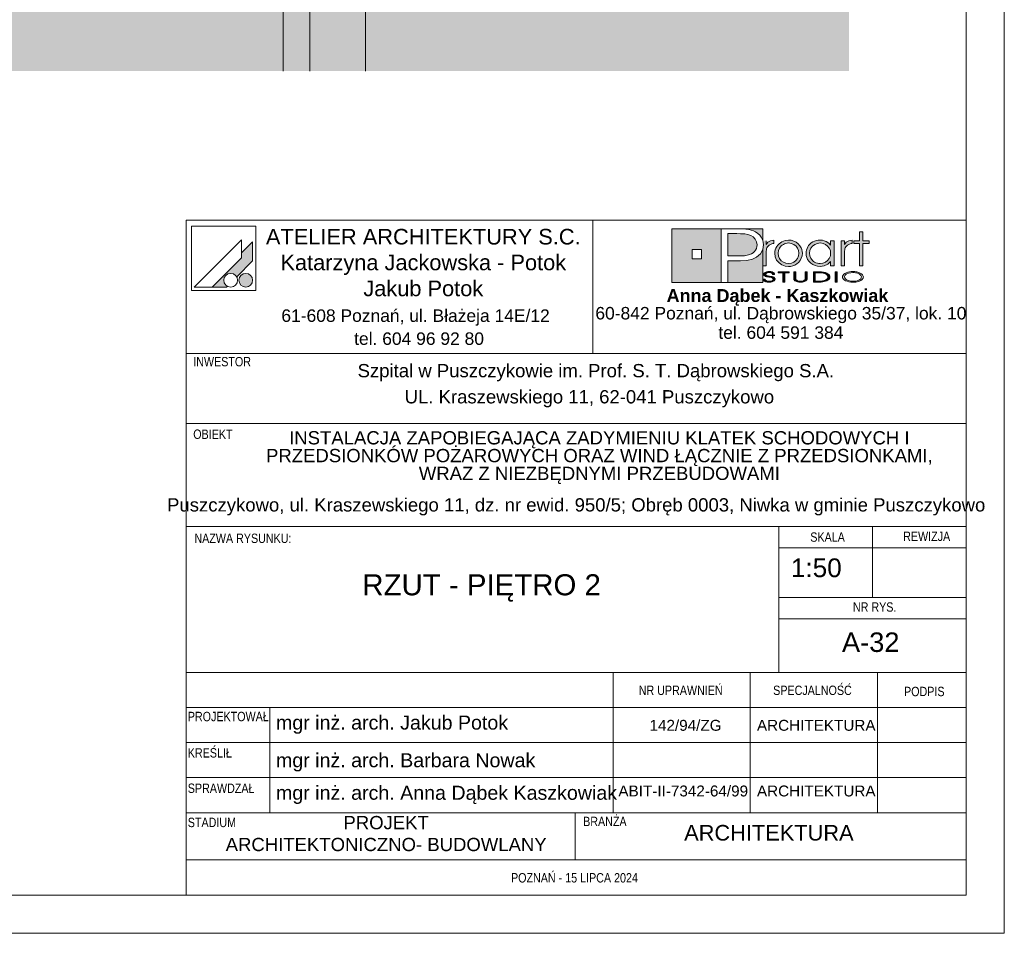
# Paper-space layout 'A-32 RZUT - PIĘTRO 2' of a CAD drawing. Header units: millimetres. Extents: x 0 to 800, y 0 to 550.
# Tile 13 of 17: x 674 to 800, y 0 to 117. Entities that reach past the tile are written whole.
import ezdxf
from ezdxf.xclip import XClip

# ---------------------------------------------------------------- set-up
doc = ezdxf.new("R2010")
doc.units = ezdxf.units.MM
doc.header["$MEASUREMENT"] = 0
doc.header["$XCLIPFRAME"] = 0
doc.linetypes.add('DASHDOTX2', pattern=[1000, 500, -250, 0, -250])
for name, color, linetype, lineweight, true_color in [('0_Nr_pióra__249', 7, 'Continuous', 5, 0x191919), ('A_Arkusz_Nr_pióra__19', 7, 'Continuous', 5, 0x191919), ('A_Arkusz_Nr_pióra__255', 7, 'Continuous', 15, 0x242424), ('A_osie_Nr_pióra__16', 7, 'Continuous', 5, 0x0f0f0f)]:
    doc.layers.add(name, color=color, linetype=linetype, lineweight=lineweight, true_color=true_color)
doc.layers.add('A_Arkusz_Nr_pióra__1', color=7, linetype='Continuous', lineweight=20)
doc.layers.add('A_ściany_Nr_pióra__1', color=7, linetype='Continuous', lineweight=20)
doc.layers.add('A_podrys', color=7, linetype='Continuous')
doc.layers.add('A_ściany', color=7, linetype='Continuous')
doc.styles.add('STYL_AUTOMATYCZNY_1', font='arial.ttf')
doc.styles.add('STYL_AUTOMATYCZNY_2', font='ARIALN.TTF')
doc.styles.add('STYL_AUTOMATYCZNY_3', font='arial.ttf')

# ---------------------------------------------------------------- blocks, each defined once
blk = doc.blocks.new('Rysunek_2_2', base_point=(-3499.63, -647.6))
at = {"linetype": 'Continuous', "lineweight": 0, "true_color": 0x484848}
blk.add_hatch(color=251, dxfattribs=at).paths.add_polyline_path([(780.1, 528.17), (549.97, 528.17), (549.97, 438.17), (742.1, 438.17), (742.1, 120.55), (549.97, 120.55), (549.97, 110.55), (780.1, 110.55)])
at = {"layer": 'A_ściany', "linetype": 'Continuous', "lineweight": 0, "true_color": 0x000000}
blk.add_hatch(color=18, dxfattribs=at).paths.add_polyline_path([(707.54, 123.15), (707.54, 110.55), (718.1, 110.55), (718.1, 123.15)])
at = {"layer": 'A_osie_Nr_pióra__16', "color": 250, "linetype": 'DASHDOTX2', "lineweight": 5, "ltscale": 2, "true_color": 0x0f0f0f}
blk.add_line((710.96, 409.46), (710.96, 110.55), dxfattribs=at)
at = {"layer": 'A_ściany_Nr_pióra__1', "color": 7, "linetype": 'Continuous', "lineweight": 20, "ltscale": 2, "flags": 128}
for points in [[(707.54, 123.15), (707.54, 110.55)], [(718.1, 110.55), (718.1, 123.15)]]:
    blk.add_lwpolyline(points, dxfattribs=at)

psp = doc.layouts.new('A-32 RZUT - PIĘTRO 2')

# ---------------------------------------------------------------- hatches: boundary and pattern name
at = {"layer": 'A_Arkusz_Nr_pióra__19', "linetype": 'Continuous', "lineweight": 0, "true_color": 0x131313}
h = psp.add_hatch(color=250, dxfattribs=at)
h.paths.add_polyline_path([(757.36, 90.34), (763.71, 90.34), (763.71, 83.46), (757.36, 83.46)])
h.paths.add_polyline_path([(759.96, 87.69), (761.15, 87.69), (761.15, 86.49), (759.96, 86.49)], flags=0)
for points in [[(766.17, 89.71), (765.71, 89.72), (764.53, 89.72), (764.53, 86.86), (766.06, 86.86), (766.69, 86.89), (767.19, 86.98), (767.59, 87.13), (767.79, 87.26), (767.96, 87.42), (768.11, 87.61), (768.21, 87.83), (768.28, 88.05), (768.3, 88.28), (768.24, 88.67), (768.07, 89), (767.78, 89.3), (767.48, 89.48), (767.12, 89.62), (766.71, 89.69), (766.5, 89.71)], [(769.03, 90.34), (769.02, 88.83), (768.99, 88.95), (768.83, 89.25), (768.63, 89.52), (768.39, 89.75), (768.11, 89.94), (767.83, 90.07), (767.54, 90.17), (767.23, 90.25), (766.87, 90.3), (766.07, 90.33), (766.02, 90.34)], [(764.53, 83.46), (769.03, 83.46), (769.03, 87.7), (768.73, 87.14), (768.24, 86.71), (767.69, 86.45), (767.02, 86.29), (766.24, 86.24), (764.53, 86.24)]]:
    psp.add_hatch(color=250, dxfattribs=at).paths.add_polyline_path(points)
at = {"layer": 'A_Arkusz_Nr_pióra__19', "linetype": 'Continuous', "lineweight": 5, "true_color": 0x191919}
for points in [[(781.85, 85.58), (781.41, 85.58), (781.41, 88.44), (780.7, 88.44), (780.7, 88.81), (781.41, 88.81), (781.41, 89.94), (781.85, 89.94), (781.85, 88.81), (782.66, 88.81), (782.66, 88.44), (781.85, 88.44)], [(703.6, 88.67), (702.2, 87.26), (702.2, 86.61), (698.43, 82.85), (700.24, 82.85), (700.35, 82.96), (700.22, 83.05), (700.11, 83.16), (700.02, 83.29), (699.96, 83.43), (699.92, 83.58), (699.91, 83.73), (699.92, 83.88), (699.96, 84.03), (700.02, 84.17), (700.11, 84.3), (700.22, 84.4), (700.35, 84.49), (700.49, 84.56), (700.64, 84.6), (700.79, 84.61), (700.94, 84.6), (701.09, 84.56), (701.23, 84.49), (701.36, 84.4), (701.46, 84.3), (701.56, 84.16), (703.6, 86.21), (703.6, 86.51)], [(703.6, 86.21), (703.6, 88.67), (702.2, 87.26), (702.2, 86.61), (698.43, 82.85), (700.24, 82.85), (700.35, 82.96, -1.314777), (701.56, 84.16)], [(769.46, 88.83), (769.02, 88.83), (769.02, 85.58), (769.48, 85.58), (769.49, 87.54, -0.145311), (769.61, 87.99, -0.140329), (770.1, 88.38), (770.45, 88.45), (770.45, 88.88), (770.01, 88.81), (769.68, 88.63), (769.46, 88.34)], [(770.56, 87.22), (770.58, 87.43), (770.63, 87.65), (770.71, 87.86), (770.82, 88.06), (770.95, 88.25), (771.11, 88.41), (771.48, 88.67), (771.88, 88.83), (772.33, 88.89), (772.35, 88.89), (772.33, 88.52), (772.17, 88.5), (772, 88.47), (771.83, 88.41), (771.67, 88.34), (771.53, 88.24), (771.39, 88.13), (771.17, 87.86), (771.04, 87.55), (771, 87.2), (771.04, 86.84), (771.18, 86.52), (771.4, 86.24), (771.68, 86.04), (771.99, 85.91), (772.17, 85.89), (772.15, 85.52), (771.88, 85.55), (771.47, 85.71), (771.11, 85.97), (770.8, 86.33), (770.62, 86.75)], [(772.33, 88.52), (772.68, 88.47), (773, 88.33), (773.29, 88.11), (773.5, 87.85), (773.62, 87.55), (773.67, 87.21), (773.64, 86.96), (774.05, 86.8), (774.07, 86.87), (774.1, 87.2), (774.08, 87.43), (774.03, 87.67), (773.93, 87.91), (773.77, 88.17), (773.56, 88.4), (773.3, 88.6), (773, 88.76), (772.68, 88.85), (772.35, 88.89)], [(780.14, 88.38), (780.05, 88.34), (779.97, 88.29), (779.87, 88.23), (779.76, 88.12), (779.67, 88.01), (779.6, 87.9), (779.56, 87.78), (779.53, 87.63), (779.52, 87.46), (779.52, 85.58), (779.07, 85.58), (779.07, 88.81), (779.5, 88.81), (779.5, 88.34), (779.72, 88.63), (780.05, 88.81), (780.49, 88.88), (780.49, 88.45), (780.36, 88.43), (780.24, 88.41)], [(772.86, 85.58), (772.6, 85.52), (772.33, 85.5), (772.15, 85.52), (772.17, 85.89), (772.34, 85.87), (772.69, 85.91), (773, 86.04), (773.28, 86.26), (773.5, 86.53), (773.62, 86.85), (773.64, 86.96), (774.05, 86.8), (773.97, 86.56), (773.8, 86.26), (773.61, 86.03), (773.38, 85.84), (773.12, 85.68)], [(702.36, 84.53), (703.02, 82.9, 0.455663), (703.49, 84.15, 0.390402)], [(770.29, 84.49), (770.55, 84.49), (770.53, 84.59), (770.47, 84.67), (770.35, 84.75), (770.21, 84.81), (770.04, 84.84), (769.85, 84.85), (769.66, 84.84), (769.49, 84.8), (769.34, 84.74), (769.23, 84.67), (769.16, 84.59), (769.14, 84.5), (769.16, 84.4), (769.22, 84.33), (769.32, 84.26), (769.4, 84.22), (769.47, 84.2), (769.53, 84.19), (769.65, 84.16), (769.76, 84.15), (769.88, 84.13), (769.99, 84.11), (770.07, 84.09), (770.15, 84.07), (770.16, 84.22), (770.04, 84.24), (769.88, 84.26), (769.69, 84.3), (769.6, 84.32), (769.52, 84.35), (769.45, 84.39), (769.41, 84.44), (769.4, 84.5), (769.42, 84.57), (769.46, 84.62), (769.54, 84.67), (769.62, 84.7), (769.72, 84.73), (769.81, 84.73), (769.9, 84.73), (769.99, 84.72), (770.07, 84.7), (770.15, 84.67), (770.22, 84.62), (770.27, 84.56)], [(771.85, 83.5), (771.6, 83.5), (771.6, 84.71), (771.02, 84.71), (771.02, 84.83), (772.43, 84.83), (772.43, 84.71), (771.85, 84.71)], [(774.45, 83.6), (774.36, 83.56), (774.25, 83.52), (774.12, 83.5), (773.99, 83.48), (773.86, 83.48), (773.67, 83.49), (773.5, 83.52), (773.34, 83.56), (773.15, 83.67), (773.03, 83.82), (773, 84), (773, 84.83), (773.25, 84.83), (773.25, 84), (773.26, 83.9), (773.31, 83.81), (773.37, 83.74, 0.154269), (773.86, 83.61, 0.149724), (774.34, 83.73), (774.41, 83.81)], [(774.41, 83.81), (774.45, 83.9), (774.46, 84), (774.46, 84.83), (774.72, 84.83), (774.72, 84), (774.7, 83.86), (774.63, 83.74), (774.53, 83.65), (774.45, 83.6)], [(775.76, 83.62), (776.04, 83.62), (776.04, 83.5), (775.51, 83.5), (775.51, 84.83), (776.04, 84.83), (776.04, 84.71), (775.76, 84.71)], [(776.23, 84.83), (776.55, 84.82), (776.75, 84.79), (776.75, 84.66), (776.59, 84.68), (776.38, 84.7), (776.13, 84.71), (776.04, 84.71), (776.04, 84.83)], [(777.07, 84.72), (777.23, 84.65), (777.36, 84.58), (777.48, 84.49), (777.57, 84.38), (777.62, 84.27), (777.64, 84.16), (777.61, 84.02), (777.53, 83.89), (777.39, 83.77), (777.25, 83.68), (777.09, 83.62), (776.92, 83.57), (776.74, 83.53), (776.74, 83.67), (776.88, 83.7), (777.07, 83.77), (777.22, 83.87), (777.31, 83.96), (777.37, 84.06), (777.39, 84.17), (777.37, 84.28), (777.3, 84.38), (777.21, 84.47), (777.08, 84.55), (776.93, 84.61), (776.75, 84.66), (776.75, 84.79), (776.83, 84.78)], [(778.57, 83.5), (778.32, 83.5), (778.32, 84.83), (778.57, 84.83)], [(702.36, 84.53), (703.02, 82.9, -0.39153), (701.92, 83.36, -0.418968)], [(769.33, 83.87), (769.06, 83.87), (769.08, 83.79), (769.13, 83.71), (769.2, 83.64), (769.28, 83.59), (769.36, 83.56), (769.43, 83.54), (769.48, 83.52), (769.61, 83.49), (769.74, 83.48), (769.82, 83.49), (769.9, 83.48), (770.05, 83.49), (770.24, 83.53), (770.41, 83.6), (770.52, 83.68), (770.59, 83.77), (770.62, 83.87), (770.61, 83.92), (770.58, 83.98), (770.55, 84.03), (770.49, 84.08), (770.44, 84.12), (770.35, 84.16), (770.3, 84.18), (770.2, 84.21), (770.16, 84.22), (770.15, 84.07), (770.19, 84.05), (770.29, 84), (770.34, 83.93), (770.36, 83.86), (770.35, 83.8), (770.31, 83.74), (770.23, 83.68), (770.17, 83.65), (770.11, 83.64), (770.02, 83.61), (769.94, 83.6), (769.87, 83.6), (769.8, 83.6), (769.71, 83.61), (769.63, 83.62), (769.56, 83.64), (769.49, 83.67), (769.45, 83.7), (769.39, 83.74), (769.35, 83.8)], [(776.74, 83.53), (776.72, 83.53), (776.5, 83.51), (776.25, 83.5), (776.04, 83.5), (776.04, 83.62), (776.13, 83.62), (776.28, 83.62), (776.45, 83.63), (776.53, 83.63), (776.66, 83.65), (776.74, 83.67)]]:
    psp.add_hatch(color=250, dxfattribs=at).paths.add_polyline_path(points)
h = psp.add_hatch(color=250, dxfattribs=at)
h.paths.add_polyline_path([(777.73, 86.15), (777.36, 85.79), (776.91, 85.57), (776.39, 85.5), (776.06, 85.53), (775.75, 85.61), (775.44, 85.75), (775.18, 85.92), (774.96, 86.14), (774.78, 86.41), (774.66, 86.67), (774.59, 86.93), (774.57, 87.2), (774.58, 87.41), (774.63, 87.61), (774.7, 87.82), (774.79, 88.02), (774.91, 88.19), (775.05, 88.36), (775.24, 88.52), (775.44, 88.65), (775.67, 88.76), (775.91, 88.83), (776.15, 88.87), (776.4, 88.89), (776.67, 88.87), (776.92, 88.81), (777.15, 88.72), (777.37, 88.59), (777.56, 88.43), (777.73, 88.24), (777.73, 88.51), (777.73, 88.81), (778.17, 88.81), (778.17, 87.53), (778.17, 85.58), (777.73, 85.58), (777.73, 85.83)])
h.paths.add_polyline_path([(775.81, 88.38, 0.471077), (775.22, 86.5, 0.494724), (777.4, 86.34, 0.387258), (777.36, 88.1, 0.314042)], flags=0)
h = psp.add_hatch(color=250, dxfattribs=at)
h.paths.add_polyline_path([(780.59, 84.85, 0.130991), (779.56, 84.6, 0.250658), (779.25, 84.17, 0.250617), (779.5, 83.77, 0.141351), (780.59, 83.48, 0.117723), (781.58, 83.7, 0.245905), (781.93, 84.16, 0.237366), (781.68, 84.56, 0.143887)])
h.paths.add_polyline_path([(780.59, 84.73, 0.128597), (779.81, 84.56), (779.72, 84.5), (779.65, 84.45), (779.58, 84.37), (779.54, 84.31), (779.51, 84.24), (779.5, 84.17), (779.53, 84.03), (779.62, 83.91), (779.78, 83.79, 0.126974), (780.59, 83.6, 0.113214), (781.35, 83.76), (781.49, 83.86), (781.58, 83.93), (781.63, 84.01), (781.66, 84.08), (781.67, 84.16), (781.65, 84.26), (781.6, 84.36), (781.52, 84.45), (781.39, 84.55, 0.11716)], flags=0)

# ---------------------------------------------------------------- linework, layer by layer
at = {"layer": '0_Nr_pióra__249', "color": 250, "linetype": 'Continuous', "lineweight": 5, "true_color": 0x191919}
for p, q in [((695.75, 90.68), (695.75, 82.41)), ((704.01, 90.68), (695.75, 90.68)), ((704.01, 90.68), (704.01, 82.41)), ((757.36, 90.34), (769.03, 90.34)), ((757.36, 83.46), (757.36, 90.34)), ((763.71, 83.46), (763.71, 90.34)), ((763.71, 90.34), (765.99, 90.34)), ((764.53, 89.72), (764.53, 86.86)), ((765.71, 89.72), (764.53, 89.72)), ((766.17, 89.71), (765.71, 89.72)), ((765.99, 90.34), (766.46, 90.33)), ((766.5, 89.71), (766.17, 89.71)), ((766.46, 90.33), (766.87, 90.3)), ((766.71, 89.69), (766.5, 89.71)), ((767.12, 89.62), (766.71, 89.69)), ((766.87, 90.3), (767.23, 90.25)), ((767.23, 90.25), (767.54, 90.17)), ((767.54, 90.17), (767.83, 90.07)), ((767.83, 90.07), (768.11, 89.94)), ((768.11, 89.94), (768.39, 89.75)), ((768.39, 89.75), (768.63, 89.52)), ((769.03, 90.34), (769.02, 88.81)), ((781.41, 88.81), (781.41, 89.94)), ((781.41, 89.94), (781.85, 89.94)), ((781.85, 89.94), (781.85, 88.81)), ((702.2, 88.91), (696.13, 82.85)), ((702.2, 88.91), (702.2, 86.61)), ((703.6, 88.67), (702.2, 87.26)), ((703.6, 88.67), (703.6, 86.51)), ((767.48, 89.48), (767.12, 89.62)), ((767.79, 89.29), (767.48, 89.48)), ((768.07, 89), (767.79, 89.29)), ((768.24, 88.67), (768.07, 89)), ((768.3, 88.28), (768.24, 88.67)), ((768.63, 89.52), (768.83, 89.25)), ((768.83, 89.25), (768.99, 88.95)), ((768.99, 88.95), (769.08, 88.62)), ((769.08, 88.62), (769.12, 88.27)), ((769.46, 88.81), (769.46, 88.34)), ((769.46, 88.34), (769.68, 88.63)), ((769.68, 88.63), (770.01, 88.81)), ((770.01, 88.81), (770.45, 88.88)), ((770.2, 88.41), (770.1, 88.38)), ((770.32, 88.43), (770.2, 88.41)), ((770.45, 88.45), (770.32, 88.43)), ((770.45, 88.88), (770.45, 88.45)), ((770.95, 88.25), (771.11, 88.41)), ((771.11, 88.41), (771.48, 88.67)), ((771.48, 88.67), (771.88, 88.83)), ((771.83, 88.41), (771.67, 88.34)), ((772, 88.47), (771.83, 88.41)), ((771.88, 88.83), (772.33, 88.89)), ((772.17, 88.5), (772, 88.47)), ((772.34, 88.52), (772.17, 88.5)), ((772.33, 88.89), (772.67, 88.86)), ((772.68, 88.47), (772.34, 88.52)), ((772.67, 88.86), (773, 88.76)), ((773, 88.33), (772.68, 88.47)), ((773, 88.76), (773.3, 88.6)), ((773.3, 88.6), (773.56, 88.4)), ((773.56, 88.4), (773.77, 88.17)), ((775.05, 88.36), (775.24, 88.52)), ((775.24, 88.52), (775.44, 88.65)), ((775.44, 88.65), (775.67, 88.76)), ((775.67, 88.76), (775.91, 88.83)), ((776.03, 88.47), (775.71, 88.34)), ((775.91, 88.83), (776.15, 88.87)), ((776.39, 88.52), (776.03, 88.47)), ((776.15, 88.87), (776.4, 88.89)), ((776.75, 88.47), (776.39, 88.52)), ((776.4, 88.89), (776.67, 88.87)), ((776.67, 88.87), (776.92, 88.81)), ((777.06, 88.34), (776.75, 88.47)), ((776.92, 88.81), (777.15, 88.72)), ((777.15, 88.72), (777.37, 88.59)), ((777.37, 88.59), (777.56, 88.43)), ((777.56, 88.43), (777.73, 88.24)), ((777.73, 88.24), (777.73, 88.81)), ((777.73, 88.81), (778.17, 88.81)), ((778.17, 88.81), (778.17, 85.58)), ((779.07, 85.58), (779.07, 88.81)), ((779.07, 88.81), (779.5, 88.81)), ((779.5, 88.81), (779.5, 88.34)), ((779.5, 88.34), (779.72, 88.63)), ((779.72, 88.63), (780.05, 88.81)), ((780.05, 88.81), (780.49, 88.88)), ((780.24, 88.41), (780.14, 88.38)), ((780.36, 88.43), (780.24, 88.41)), ((780.49, 88.45), (780.36, 88.43)), ((780.49, 88.88), (780.49, 88.45)), ((780.7, 88.44), (780.7, 88.81)), ((780.7, 88.81), (781.41, 88.81)), ((781.41, 88.44), (780.7, 88.44)), ((781.41, 85.58), (781.41, 88.44)), ((781.85, 88.81), (782.66, 88.81)), ((782.66, 88.44), (781.85, 88.44)), ((781.85, 88.44), (781.85, 85.58)), ((782.66, 88.81), (782.66, 88.44)), ((759.96, 87.69), (761.15, 87.69)), ((759.96, 87.69), (761.15, 87.69)), ((759.96, 86.49), (759.96, 87.69)), ((761.15, 87.69), (761.15, 86.49)), ((761.15, 87.69), (761.15, 86.49)), ((767.19, 86.98), (767.59, 87.13)), ((767.59, 87.13), (767.79, 87.26)), ((767.79, 87.26), (767.96, 87.42)), ((767.96, 87.42), (768.11, 87.61)), ((768.11, 87.61), (768.21, 87.83)), ((768.21, 87.83), (768.28, 88.05)), ((768.73, 87.14), (768.24, 86.71)), ((768.28, 88.05), (768.3, 88.28)), ((769.02, 87.66), (768.73, 87.14)), ((769.12, 88.27), (769.02, 87.66)), ((769.03, 87.67), (769.03, 83.46)), ((769.49, 87.63), (769.48, 87.46)), ((769.48, 87.46), (769.48, 85.58)), ((769.52, 87.78), (769.49, 87.63)), ((769.56, 87.9), (769.52, 87.78)), ((769.63, 88.01), (769.56, 87.9)), ((769.72, 88.12), (769.63, 88.01)), ((769.83, 88.23), (769.72, 88.12)), ((769.92, 88.29), (769.83, 88.23)), ((770.01, 88.34), (769.92, 88.29)), ((770.1, 88.38), (770.01, 88.34)), ((770.56, 87.22), (770.58, 87.43)), ((770.62, 86.75), (770.56, 87.22)), ((770.58, 87.43), (770.63, 87.65)), ((770.63, 87.65), (770.71, 87.86)), ((770.71, 87.86), (770.82, 88.06)), ((770.82, 88.06), (770.95, 88.25)), ((771.04, 87.55), (771, 87.2)), ((771, 87.2), (771.04, 86.84)), ((771.17, 87.86), (771.04, 87.55)), ((771.39, 88.13), (771.17, 87.86)), ((771.53, 88.24), (771.39, 88.13)), ((771.67, 88.34), (771.53, 88.24)), ((773.29, 88.11), (773, 88.33)), ((773.5, 87.85), (773.29, 88.11)), ((773.62, 87.55), (773.5, 87.85)), ((773.67, 87.21), (773.62, 87.55)), ((773.62, 86.85), (773.67, 87.21)), ((773.77, 88.17), (773.94, 87.9)), ((773.94, 87.9), (774.03, 87.67)), ((774.03, 87.67), (774.08, 87.43)), ((774.1, 87.2), (774.07, 86.87)), ((774.08, 87.43), (774.1, 87.2)), ((774.57, 87.2), (774.58, 87.41)), ((774.59, 86.93), (774.57, 87.2)), ((774.58, 87.41), (774.63, 87.61)), ((774.63, 87.61), (774.7, 87.82)), ((774.7, 87.82), (774.79, 88.02)), ((774.79, 88.02), (774.91, 88.19)), ((774.91, 88.19), (775.05, 88.36)), ((775.05, 87.55), (775.01, 87.22)), ((775.01, 87.22), (775.05, 86.87)), ((775.19, 87.85), (775.05, 87.55)), ((775.41, 88.12), (775.19, 87.85)), ((775.71, 88.34), (775.41, 88.12)), ((777.34, 88.12), (777.06, 88.34)), ((777.56, 87.85), (777.34, 88.12)), ((777.69, 87.54), (777.56, 87.85)), ((777.73, 87.19), (777.69, 87.54)), ((777.69, 86.85), (777.73, 87.19)), ((779.53, 87.63), (779.52, 87.46)), ((779.52, 87.46), (779.52, 85.58)), ((779.56, 87.78), (779.53, 87.63)), ((779.6, 87.9), (779.56, 87.78)), ((779.67, 88.01), (779.6, 87.9)), ((779.76, 88.12), (779.67, 88.01)), ((779.87, 88.23), (779.76, 88.12)), ((779.97, 88.29), (779.87, 88.23)), ((780.05, 88.34), (779.97, 88.29)), ((780.14, 88.38), (780.05, 88.34)), ((702.2, 86.61), (698.43, 82.85)), ((703.6, 86.21), (701.56, 84.16)), ((703.6, 86.51), (703.6, 86.21)), ((761.15, 86.49), (759.96, 86.49)), ((764.53, 86.86), (766.06, 86.86)), ((764.53, 86.24), (764.53, 83.46)), ((766.19, 86.24), (764.53, 86.24)), ((766.06, 86.86), (766.69, 86.89)), ((767, 86.29), (766.19, 86.24)), ((766.69, 86.89), (767.19, 86.98)), ((767.69, 86.45), (767, 86.29)), ((768.24, 86.71), (767.69, 86.45)), ((770.8, 86.33), (770.62, 86.75)), ((771.11, 85.97), (770.8, 86.33)), ((771.04, 86.84), (771.18, 86.52)), ((771.47, 85.71), (771.11, 85.97)), ((771.18, 86.52), (771.4, 86.24)), ((771.4, 86.24), (771.68, 86.04)), ((771.68, 86.04), (771.99, 85.91)), ((771.99, 85.91), (772.34, 85.87)), ((772.34, 85.87), (772.69, 85.91)), ((772.69, 85.91), (773, 86.04)), ((773, 86.04), (773.28, 86.26)), ((773.28, 86.26), (773.5, 86.53)), ((773.61, 86.03), (773.38, 85.84)), ((773.5, 86.53), (773.62, 86.85)), ((773.8, 86.26), (773.61, 86.03)), ((773.97, 86.56), (773.8, 86.26)), ((774.07, 86.87), (773.97, 86.56)), ((774.66, 86.67), (774.59, 86.93)), ((774.78, 86.41), (774.66, 86.67)), ((774.96, 86.14), (774.78, 86.41)), ((775.18, 85.92), (774.96, 86.14)), ((775.05, 86.87), (775.18, 86.55)), ((775.18, 86.55), (775.4, 86.28)), ((775.44, 85.75), (775.18, 85.92)), ((775.4, 86.28), (775.53, 86.16)), ((775.53, 86.16), (775.68, 86.06)), ((775.68, 86.06), (775.85, 85.98)), ((775.85, 85.98), (776.03, 85.92)), ((776.03, 85.92), (776.21, 85.88)), ((776.21, 85.88), (776.39, 85.87)), ((776.39, 85.87), (776.74, 85.91)), ((776.74, 85.91), (777.06, 86.05)), ((777.06, 86.05), (777.34, 86.26)), ((777.34, 86.26), (777.56, 86.54)), ((777.73, 86.15), (777.36, 85.79)), ((777.56, 86.54), (777.69, 86.85)), ((777.73, 85.58), (777.73, 86.15)), ((769.48, 85.58), (769.02, 85.58)), ((769.16, 84.59), (769.23, 84.67)), ((769.23, 84.67), (769.34, 84.74)), ((769.34, 84.74), (769.49, 84.8)), ((769.46, 84.62), (769.41, 84.56)), ((769.54, 84.67), (769.46, 84.62)), ((769.49, 84.8), (769.66, 84.84)), ((769.62, 84.7), (769.54, 84.67)), ((769.72, 84.73), (769.62, 84.7)), ((769.66, 84.84), (769.85, 84.85)), ((769.83, 84.73), (769.72, 84.73)), ((769.95, 84.72), (769.83, 84.73)), ((769.85, 84.85), (770.04, 84.84)), ((770.06, 84.7), (769.95, 84.72)), ((770.04, 84.84), (770.21, 84.81)), ((770.15, 84.67), (770.06, 84.7)), ((770.22, 84.62), (770.15, 84.67)), ((770.21, 84.81), (770.35, 84.75)), ((770.27, 84.56), (770.22, 84.62)), ((770.35, 84.75), (770.47, 84.67)), ((770.47, 84.67), (770.53, 84.59)), ((771.02, 84.71), (771.02, 84.83)), ((771.02, 84.83), (772.43, 84.83)), ((771.6, 84.71), (771.02, 84.71)), ((771.88, 85.55), (771.47, 85.71)), ((771.6, 83.5), (771.6, 84.71)), ((772.43, 84.71), (771.85, 84.71)), ((771.85, 84.71), (771.85, 83.5)), ((772.33, 85.5), (771.88, 85.55)), ((772.6, 85.52), (772.33, 85.5)), ((772.43, 84.83), (772.43, 84.71)), ((772.86, 85.58), (772.6, 85.52)), ((773.12, 85.68), (772.86, 85.58)), ((773, 84.83), (773.25, 84.83)), ((773, 84), (773, 84.83)), ((773.38, 85.84), (773.12, 85.68)), ((773.25, 84.83), (773.25, 84)), ((774.46, 84), (774.46, 84.83)), ((774.46, 84.83), (774.72, 84.83)), ((774.72, 84.83), (774.72, 84)), ((775.75, 85.61), (775.44, 85.75)), ((775.51, 83.5), (775.51, 84.83)), ((775.51, 84.83), (776.04, 84.83)), ((775.51, 83.5), (775.51, 84.83)), ((775.51, 84.83), (776.23, 84.83)), ((776.06, 85.53), (775.75, 85.61)), ((776.04, 84.71), (775.76, 84.71)), ((775.76, 84.71), (775.76, 83.62)), ((776.13, 84.71), (775.76, 84.71)), ((775.76, 84.71), (775.76, 83.62)), ((776.04, 84.83), (776.04, 84.71)), ((776.39, 85.5), (776.06, 85.53)), ((776.38, 84.7), (776.13, 84.71)), ((776.23, 84.83), (776.55, 84.82)), ((776.59, 84.68), (776.38, 84.7)), ((776.91, 85.57), (776.39, 85.5)), ((776.55, 84.82), (776.83, 84.78)), ((776.77, 84.65), (776.59, 84.68)), ((776.93, 84.61), (776.77, 84.65)), ((776.83, 84.78), (777.07, 84.72)), ((777.36, 85.79), (776.91, 85.57)), ((777.07, 84.55), (776.93, 84.61)), ((777.07, 84.72), (777.23, 84.65)), ((777.23, 84.65), (777.36, 84.58)), ((778.17, 85.58), (777.73, 85.58)), ((778.32, 83.5), (778.32, 84.83)), ((778.32, 84.83), (778.57, 84.83)), ((778.32, 83.5), (778.32, 84.83)), ((778.32, 84.83), (778.57, 84.83)), ((778.57, 84.83), (778.57, 83.5)), ((778.57, 84.83), (778.57, 83.5)), ((779.52, 85.58), (779.07, 85.58)), ((779.42, 84.5), (779.56, 84.6)), ((779.56, 84.6), (779.73, 84.69)), ((779.73, 84.69), (779.93, 84.76)), ((780.04, 84.66), (779.81, 84.56)), ((779.93, 84.76), (780.14, 84.81)), ((780.3, 84.71), (780.04, 84.66)), ((780.14, 84.81), (780.35, 84.84)), ((780.59, 84.73), (780.3, 84.71)), ((780.35, 84.84), (780.59, 84.85)), ((780.59, 84.85), (780.85, 84.84)), ((780.76, 84.72), (780.59, 84.73)), ((780.93, 84.7), (780.76, 84.72)), ((780.85, 84.84), (781.1, 84.8)), ((781.09, 84.67), (780.93, 84.7)), ((781.26, 84.61), (781.09, 84.67)), ((781.1, 84.8), (781.34, 84.73)), ((781.4, 84.54), (781.26, 84.61)), ((781.34, 84.73), (781.53, 84.65)), ((781.85, 85.58), (781.41, 85.58)), ((781.53, 84.65), (781.68, 84.56)), ((769.03, 83.46), (757.36, 83.46)), ((764.53, 83.46), (763.71, 83.46)), ((769.08, 83.79), (769.06, 83.87)), ((769.06, 83.87), (769.33, 83.87)), ((769.13, 83.71), (769.08, 83.79)), ((769.2, 83.64), (769.13, 83.71)), ((769.14, 84.5), (769.16, 84.59)), ((769.16, 84.4), (769.14, 84.5)), ((769.22, 84.33), (769.16, 84.4)), ((769.28, 83.59), (769.2, 83.64)), ((769.32, 84.26), (769.22, 84.33)), ((769.37, 83.55), (769.28, 83.59)), ((769.37, 84.23), (769.32, 84.26)), ((769.33, 83.87), (769.35, 83.8)), ((769.35, 83.8), (769.39, 83.74)), ((769.43, 84.21), (769.37, 84.23)), ((769.48, 83.52), (769.37, 83.55)), ((769.39, 83.74), (769.45, 83.7)), ((769.41, 84.56), (769.4, 84.5)), ((769.4, 84.5), (769.41, 84.44)), ((769.41, 84.44), (769.45, 84.39)), ((769.5, 84.19), (769.43, 84.21)), ((769.45, 84.39), (769.52, 84.35)), ((769.45, 83.7), (769.5, 83.67)), ((769.59, 83.5), (769.48, 83.52)), ((769.58, 84.18), (769.5, 84.19)), ((769.5, 83.67), (769.56, 83.64)), ((769.52, 84.35), (769.6, 84.32)), ((769.56, 83.64), (769.63, 83.62)), ((769.68, 84.16), (769.58, 84.18)), ((769.72, 83.48), (769.59, 83.5)), ((769.6, 84.32), (769.73, 84.29)), ((769.63, 83.62), (769.7, 83.61)), ((769.8, 84.14), (769.68, 84.16)), ((769.7, 83.61), (769.77, 83.6)), ((769.84, 83.48), (769.72, 83.48)), ((769.73, 84.29), (769.89, 84.26)), ((769.77, 83.6), (769.85, 83.6)), ((769.96, 84.12), (769.8, 84.14)), ((770.05, 83.49), (769.84, 83.48)), ((769.85, 83.6), (769.92, 83.6)), ((769.89, 84.26), (770.03, 84.24)), ((769.92, 83.6), (769.98, 83.61)), ((770.09, 84.09), (769.96, 84.12)), ((769.98, 83.61), (770.05, 83.62)), ((770.03, 84.24), (770.13, 84.22)), ((770.05, 83.62), (770.12, 83.64)), ((770.24, 83.53), (770.05, 83.49)), ((770.19, 84.05), (770.09, 84.09)), ((770.12, 83.64), (770.18, 83.66)), ((770.13, 84.22), (770.2, 84.21)), ((770.18, 83.66), (770.23, 83.68)), ((770.29, 84), (770.19, 84.05)), ((770.2, 84.21), (770.25, 84.2)), ((770.23, 83.68), (770.3, 83.74)), ((770.41, 83.6), (770.24, 83.53)), ((770.25, 84.2), (770.31, 84.18)), ((770.29, 84.49), (770.27, 84.56)), ((770.55, 84.49), (770.29, 84.49)), ((770.34, 83.93), (770.29, 84)), ((770.3, 83.74), (770.35, 83.8)), ((770.31, 84.18), (770.36, 84.16)), ((770.36, 83.86), (770.34, 83.93)), ((770.35, 83.8), (770.36, 83.86)), ((770.36, 84.16), (770.44, 84.12)), ((770.52, 83.68), (770.41, 83.6)), ((770.44, 84.12), (770.5, 84.08)), ((770.5, 84.08), (770.55, 84.03)), ((770.59, 83.77), (770.52, 83.68)), ((770.53, 84.59), (770.55, 84.49)), ((770.55, 84.03), (770.59, 83.98)), ((770.59, 83.98), (770.61, 83.92)), ((770.62, 83.87), (770.59, 83.77)), ((770.61, 83.92), (770.62, 83.87)), ((771.85, 83.5), (771.6, 83.5)), ((773.03, 83.82), (773, 84)), ((773.15, 83.67), (773.03, 83.82)), ((773.34, 83.56), (773.15, 83.67)), ((773.25, 84), (773.26, 83.9)), ((773.26, 83.9), (773.31, 83.81)), ((773.31, 83.81), (773.38, 83.73)), ((773.5, 83.52), (773.34, 83.56)), ((773.38, 83.73), (773.43, 83.7)), ((773.43, 83.7), (773.5, 83.67)), ((773.5, 83.67), (773.58, 83.64)), ((773.67, 83.49), (773.5, 83.52)), ((773.58, 83.64), (773.67, 83.62)), ((773.67, 83.62), (773.76, 83.61)), ((773.86, 83.48), (773.67, 83.49)), ((773.76, 83.61), (773.86, 83.61)), ((773.86, 83.61), (773.95, 83.61)), ((773.99, 83.48), (773.86, 83.48)), ((773.95, 83.61), (774.04, 83.62)), ((774.12, 83.5), (773.99, 83.48)), ((774.04, 83.62), (774.13, 83.64)), ((774.25, 83.52), (774.12, 83.5)), ((774.13, 83.64), (774.21, 83.67)), ((774.21, 83.67), (774.28, 83.7)), ((774.36, 83.56), (774.25, 83.52)), ((774.28, 83.7), (774.34, 83.73)), ((774.34, 83.73), (774.41, 83.81)), ((774.45, 83.6), (774.36, 83.56)), ((774.41, 83.81), (774.45, 83.9)), ((774.45, 83.9), (774.46, 84)), ((774.53, 83.65), (774.45, 83.6)), ((774.63, 83.74), (774.53, 83.65)), ((774.7, 83.86), (774.63, 83.74)), ((774.72, 84), (774.7, 83.86)), ((776.04, 83.5), (775.51, 83.5)), ((776.25, 83.5), (775.51, 83.5)), ((775.76, 83.62), (776.04, 83.62)), ((775.76, 83.62), (776.13, 83.62)), ((776.04, 83.62), (776.04, 83.5)), ((776.13, 83.62), (776.35, 83.62)), ((776.5, 83.51), (776.25, 83.5)), ((776.35, 83.62), (776.53, 83.63)), ((776.72, 83.53), (776.5, 83.51)), ((776.53, 83.63), (776.68, 83.65)), ((776.68, 83.65), (776.89, 83.7)), ((776.92, 83.57), (776.72, 83.53)), ((776.89, 83.7), (777.07, 83.77)), ((777.09, 83.62), (776.92, 83.57)), ((777.2, 84.48), (777.07, 84.55)), ((777.07, 83.77), (777.22, 83.87)), ((777.25, 83.68), (777.09, 83.62)), ((777.3, 84.38), (777.2, 84.48)), ((777.22, 83.87), (777.31, 83.96)), ((777.39, 83.77), (777.25, 83.68)), ((777.37, 84.28), (777.3, 84.38)), ((777.31, 83.96), (777.37, 84.06)), ((777.36, 84.58), (777.48, 84.49)), ((777.39, 84.17), (777.37, 84.28)), ((777.37, 84.06), (777.39, 84.17)), ((777.53, 83.89), (777.39, 83.77)), ((777.48, 84.49), (777.57, 84.38)), ((777.61, 84.02), (777.53, 83.89)), ((777.57, 84.38), (777.62, 84.27)), ((777.64, 84.16), (777.61, 84.02)), ((777.62, 84.27), (777.64, 84.16)), ((778.57, 83.5), (778.32, 83.5)), ((778.57, 83.5), (778.32, 83.5)), ((779.25, 84.17), (779.27, 84.28)), ((779.26, 84.07), (779.25, 84.17)), ((779.31, 83.97), (779.26, 84.07)), ((779.27, 84.28), (779.33, 84.39)), ((779.38, 83.87), (779.31, 83.97)), ((779.33, 84.39), (779.42, 84.5)), ((779.5, 83.77), (779.38, 83.87)), ((779.51, 84.24), (779.5, 84.17)), ((779.5, 84.17), (779.53, 84.03)), ((779.65, 83.67), (779.5, 83.77)), ((779.54, 84.31), (779.51, 84.24)), ((779.53, 84.03), (779.62, 83.91)), ((779.58, 84.37), (779.54, 84.31)), ((779.64, 84.44), (779.58, 84.37)), ((779.62, 83.91), (779.77, 83.79)), ((779.72, 84.5), (779.64, 84.44)), ((779.84, 83.6), (779.65, 83.67)), ((779.81, 84.56), (779.72, 84.5)), ((779.77, 83.79), (779.88, 83.74)), ((780.07, 83.53), (779.84, 83.6)), ((779.88, 83.74), (780, 83.69)), ((780, 83.69), (780.13, 83.65)), ((780.33, 83.49), (780.07, 83.53)), ((780.13, 83.65), (780.28, 83.62)), ((780.28, 83.62), (780.43, 83.6)), ((780.59, 83.48), (780.33, 83.49)), ((780.43, 83.6), (780.59, 83.6)), ((780.59, 83.6), (780.81, 83.61)), ((780.78, 83.48), (780.59, 83.48)), ((780.97, 83.51), (780.78, 83.48)), ((780.81, 83.61), (781.01, 83.64)), ((781.15, 83.54), (780.97, 83.51)), ((781.01, 83.64), (781.2, 83.7)), ((781.31, 83.59), (781.15, 83.54)), ((781.2, 83.7), (781.35, 83.76)), ((781.45, 83.64), (781.31, 83.59)), ((781.35, 83.76), (781.48, 83.84)), ((781.52, 84.45), (781.4, 84.54)), ((781.58, 83.7), (781.45, 83.64)), ((781.48, 83.84), (781.58, 83.93)), ((781.6, 84.36), (781.52, 84.45)), ((781.58, 83.93), (781.63, 84.01)), ((781.77, 83.84), (781.58, 83.7)), ((781.65, 84.26), (781.6, 84.36)), ((781.63, 84.01), (781.66, 84.08)), ((781.67, 84.16), (781.65, 84.26)), ((781.66, 84.08), (781.67, 84.16)), ((781.68, 84.56), (781.8, 84.45)), ((781.89, 84), (781.77, 83.84)), ((781.8, 84.45), (781.87, 84.36)), ((781.87, 84.36), (781.91, 84.26)), ((781.93, 84.16), (781.89, 84)), ((781.91, 84.26), (781.93, 84.16)), ((695.75, 82.41), (704.01, 82.41)), ((696.13, 82.85), (700.24, 82.85)), ((700.35, 82.96), (700.24, 82.85))]:
    psp.add_line(p, q, dxfattribs=at)
for centre, start, end in [((700.79, 83.73), 0, 180), ((702.72, 83.73), 0, 180), ((700.79, 83.73), 180, 0), ((702.72, 83.73), 180, 0)]:
    psp.add_arc(centre, 0.882, start, end, dxfattribs=at)
at = {"layer": 'A_Arkusz_Nr_pióra__1', "color": 7, "linetype": 'Continuous', "lineweight": 20}
for p, q in [((795.1, 545.1), (795.1, 4.9)), ((795.1, 4.9), (29.9, 4.9))]:
    psp.add_line(p, q, dxfattribs=at)
at = {"layer": 'A_Arkusz_Nr_pióra__1', "color": 7, "linetype": 'Continuous', "lineweight": 20, "flags": 128}
psp.add_lwpolyline([(0, 550), (800, 550), (800, 0), (0, 0)], close=True, dxfattribs=at)
at = {"layer": 'A_Arkusz_Nr_pióra__255', "color": 250, "linetype": 'Continuous', "lineweight": 15, "true_color": 0x242424}
for p, q in [((695.1, 91.43), (795.1, 91.43)), ((695.1, 91.43), (695.1, 74.35)), ((747.22, 91.43), (747.22, 74.35)), ((695.1, 74.35), (795.1, 74.35)), ((695.1, 74.35), (695.1, 4.9)), ((795.1, 74.35), (695.1, 74.35)), ((695.1, 65.35), (795.1, 65.35)), ((695.1, 52.15), (795.1, 52.15)), ((771.1, 33.46), (771.1, 52.15)), ((783.1, 43.06), (783.1, 52.15)), ((771.1, 49.43), (795.1, 49.43)), ((771.1, 43.06), (795.1, 43.06)), ((771.1, 40.34), (795.1, 40.34)), ((695.1, 33.46), (795.1, 33.46)), ((749.85, 15.46), (749.85, 33.46)), ((767.43, 15.46), (767.43, 33.46)), ((783.75, 15.46), (783.75, 33.46)), ((695.1, 28.96), (795.1, 28.96)), ((705.8, 15.46), (705.8, 28.96)), ((695.1, 24.46), (795.1, 24.46)), ((695.1, 19.96), (795.1, 19.96)), ((705.8, 19.96), (795.1, 19.96)), ((695.1, 15.46), (794.96, 15.46)), ((709.1, 15.46), (795.1, 15.46)), ((744.96, 15.46), (744.96, 9.4)), ((695.1, 9.4), (795.1, 9.4)), ((695.1, 9.4), (795.1, 9.4))]:
    psp.add_line(p, q, dxfattribs=at)

# ---------------------------------------------------------------- block references
at = {"layer": 'A_podrys', "color": 37, "linetype": 'Continuous', "lineweight": 5, "true_color": 0x656532}
ref = psp.add_blockref('Rysunek_2_2', (-3499.63, -647.6), dxfattribs=at)
XClip(ref).set_block_clipping_path([(549.9695795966, 110.5468323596), (780.1, 528.1668323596)])

# ---------------------------------------------------------------- texts
at = {"layer": 'A_Arkusz_Nr_pióra__19', "color": 250, "linetype": 'Continuous', "lineweight": 5, "true_color": 0x191919, "attachment_point": 5}
for s, insert, char_height, style in [('\\A1;{\\pqc;\\fArial|b0|i0|c238|p0;\\W1.000000;ATELIER ARCHITEKTURY S.C.}', (725.49, 89.31), 1.9999, 'STYL_AUTOMATYCZNY_1'), ('\\A1;{\\pqc;\\fArial|b0|i0|c238|p0;\\W1.000000;Katarzyna Jackowska - Potok}', (725.49, 85.72), 1.9999, 'STYL_AUTOMATYCZNY_1'), ('\\A1;{\\pqc;\\fArial|b0|i0|c238|p0;\\W1.000000;Jakub Potok}', (725.49, 82.68), 1.9999, 'STYL_AUTOMATYCZNY_1'), ('\\A1;{\\pqc;\\fArial|b1|i0|c238|p0;\\W1.000000;Anna Dąbek - Kaszkowiak}', (770.91, 81.53), 1.6499, 'STYL_AUTOMATYCZNY_3'), ('\\A1;{\\pqc;\\fArial|b0|i0|c238|p0;\\W1.000000;61-608 Poznań, ul. Błażeja 14E/12}', (724.5, 78.96), 1.5999, 'STYL_AUTOMATYCZNY_1'), ('\\A1;{\\pqc;\\fArial|b0|i0|c238|p0;\\W1.000000;tel. 604 96 92 80}', (724.95, 76.24), 1.5999, 'STYL_AUTOMATYCZNY_1')]:
    psp.add_mtext(s, dxfattribs=dict(at, insert=insert, char_height=char_height, style=style))
at = {"layer": 'A_Arkusz_Nr_pióra__19', "color": 250, "linetype": 'Continuous', "lineweight": 5, "true_color": 0x191919, "insert": (771.35, 78.26), "char_height": 1.59993, "attachment_point": 5, "line_spacing_factor": 0.931904, "style": 'STYL_AUTOMATYCZNY_1'}
psp.add_mtext('\\A1;{\\pqc;\\fArial|b0|i0|c238|p0;\\W1.000000;6\\fArial|b0|i0|c238|p0;\\W1.000000;0\\fArial|b0|i0|c238|p0;\\W1.000000;-\\fArial|b0|i0|c238|p0;\\W1.000000;842\\fArial|b0|i0|c238|p0;\\W1.000000; Poznań, ul. Dąbrowskiego \\fArial|b0|i0|c238|p0;\\W1.000000;35/37, lok. 10\\P\\pqc;\\fArial|b0|i0|c238|p0;\\W1.000000;tel. 604 591 384}', dxfattribs=at)
at = {"layer": 'A_Arkusz_Nr_pióra__255', "color": 250, "linetype": 'Continuous', "lineweight": 15, "true_color": 0x242424}
for s, insert, char_height, attachment_point, style in [('\\A1;{\\pql;\\fArial Narrow|b0|i0|c238|p0;\\W1.000000;INWESTOR}', (695.99, 73.29), 1.2, 4, 'STYL_AUTOMATYCZNY_2'), ('\\A1;{\\pql;\\fArial|b0|i0|c238|p0;\\W1.000000;Szpital w Puszczykowie im. Prof. S. T. Dąbrowskiego S.A.}', (717.07, 71.89), 1.7, 4, 'STYL_AUTOMATYCZNY_1'), ('\\A1;{\\pqc;\\fArial|b0|i0|c238|p0;\\W1.000000;UL. Kraszewskiego 11, 62-041 Puszczykowo}', (746.79, 68.54), 1.7, 5, 'STYL_AUTOMATYCZNY_1'), ('\\A1;{\\pql;\\fArial Narrow|b0|i0|c238|p0;\\W1.000000;OBIEKT}', (695.99, 63.99), 1.2, 4, 'STYL_AUTOMATYCZNY_2'), ('\\A1;{\\pql;\\fArial Narrow|b0|i0|c238|p0;\\W1.000000;NAZWA RYSUNKU:}', (696.14, 50.64), 1.2, 4, 'STYL_AUTOMATYCZNY_2'), ('\\A1;{\\pql;\\fArial Narrow|b0|i0|c238|p0;\\W1.000000;SKALA}', (775.12, 50.8), 1.2, 4, 'STYL_AUTOMATYCZNY_2'), ('\\A1;{\\pql;\\fArial Narrow|b0|i0|c238|p0;\\W1.000000;REWIZJA}', (787.03, 50.89), 1.2, 4, 'STYL_AUTOMATYCZNY_2'), ('\\A1;{\\pql;\\fArial|b0|i0|c238|p0;\\W1.000000;1:50}', (772.63, 46.85), 2.3999, 4, 'STYL_AUTOMATYCZNY_1'), ('\\A1;{\\pqc;\\fArial|b0|i0|c238|p0;\\W1.000000;RZUT - PIĘTRO 2}', (732.97, 44.28), 2.7, 5, 'STYL_AUTOMATYCZNY_1'), ('\\A1;{\\pql;\\fArial Narrow|b0|i0|c238|p0;\\W1.000000;NR RYS.}', (780.59, 41.83), 1.2, 4, 'STYL_AUTOMATYCZNY_2'), ('\\A1;{\\pqc;\\fArial|b0|i0|c238|p0;\\W1.000000;A-32}', (782.87, 37.31), 2.5, 5, 'STYL_AUTOMATYCZNY_1'), ('\\A1;{\\pql;\\fArial Narrow|b0|i0|c238|p0;\\W1.000000;NR UPRAWNIEŃ}', (753.12, 31.15), 1.2, 4, 'STYL_AUTOMATYCZNY_2'), ('\\A1;{\\pql;\\fArial Narrow|b0|i0|c238|p0;\\W1.000000;SPECJALNOŚĆ}', (770.36, 31.15), 1.2, 4, 'STYL_AUTOMATYCZNY_2'), ('\\A1;{\\pql;\\fArial Narrow|b0|i0|c238|p0;\\W1.000000;PODPIS}', (787.14, 31), 1.2, 4, 'STYL_AUTOMATYCZNY_2'), ('\\A1;{\\pql;\\fArial Narrow|b0|i0|c238|p0;\\W1.000000;PROJEKTOWAŁ}', (695.29, 27.79), 1.2, 4, 'STYL_AUTOMATYCZNY_2'), ('\\A1;{\\pql;\\fArial|b0|i0|c238|p0;\\W1.000000;mgr inż. arch. Jakub Potok}', (706.6, 26.75), 1.7999, 4, 'STYL_AUTOMATYCZNY_1'), ('\\A1;{\\pql;\\fArial|b0|i0|c238|p0;\\W1.000000;142/94/ZG}', (754.5, 26.66), 1.4, 4, 'STYL_AUTOMATYCZNY_1'), ('\\A1;{\\pql;\\fArial|b0|i0|c238|p0;\\W1.000000;ARCHITEKTURA}', (768.28, 26.66), 1.4, 4, 'STYL_AUTOMATYCZNY_1'), ('\\A1;{\\pql;\\fArial Narrow|b0|i0|c238|p0;\\W1.000000;KREŚLIŁ}', (695.29, 23.13), 1.2, 4, 'STYL_AUTOMATYCZNY_2'), ('\\A1;{\\pql;\\fArial|b0|i0|c238|p0;\\W1.000000;mgr inż. arch. Barbara Nowak}', (706.6, 21.92), 1.7999, 4, 'STYL_AUTOMATYCZNY_1'), ('\\A1;{\\pql;\\fArial Narrow|b0|i0|c238|p0;\\W1.000000;SPRAWDZAŁ}', (695.29, 18.59), 1.2, 4, 'STYL_AUTOMATYCZNY_2'), ('\\A1;{\\pql;\\fArial|b0|i0|c238|p0;\\W1.000000;mgr inż. arch. Anna Dąbek Kaszkowiak }', (706.6, 17.75), 1.7999, 4, 'STYL_AUTOMATYCZNY_1'), ('\\A1;{\\pql;\\fArial|b0|i0|c238|p0;\\W1.000000;ABIT-II-7342-64/99}', (750.51, 18.24), 1.4, 4, 'STYL_AUTOMATYCZNY_1'), ('\\A1;{\\pql;\\fArial|b0|i0|c238|p0;\\W1.000000;ARCHITEKTURA}', (768.28, 18.24), 1.4, 4, 'STYL_AUTOMATYCZNY_1'), ('\\A1;{\\pql;\\fArial Narrow|b0|i0|c238|p0;\\W1.000000;BRANŻA}', (745.99, 14.34), 1.2, 4, 'STYL_AUTOMATYCZNY_2'), ('\\A1;{\\pql;\\fArial Narrow|b0|i0|c238|p0;\\W1.000000;STADIUM}', (695.29, 14.21), 1.2, 4, 'STYL_AUTOMATYCZNY_2'), ('\\A1;{\\pqc;\\fArial|b0|i0|c238|p0;\\W1.000000;ARCHITEKTURA}', (769.81, 12.88), 2, 5, 'STYL_AUTOMATYCZNY_1'), ('\\A1;{\\pql;\\fArial Narrow|b0|i0|c238|p0;\\W1.000000;POZNAŃ - 15 LIPCA 202\\fArial Narrow|b0|i0|c238|p0;\\W1.000000;4}', (736.74, 7.11), 1.19995, 4, 'STYL_AUTOMATYCZNY_2')]:
    psp.add_mtext(s, dxfattribs=dict(at, insert=insert, char_height=char_height, attachment_point=attachment_point, style=style))
at = {"layer": 'A_Arkusz_Nr_pióra__255', "color": 250, "linetype": 'Continuous', "lineweight": 15, "true_color": 0x242424, "char_height": 1.7, "attachment_point": 5, "style": 'STYL_AUTOMATYCZNY_1'}
for s, insert, width, line_spacing_factor in [('\\A1;{\\pqc;\\fArial|b0|i0|c238|p0;\\W1.000000;INSTALACJA ZAPOBIEGAJĄCA ZADYMIENIU KLATEK SCHODOWYCH I PRZEDSIONKÓW POŻAROWYCH ORAZ WIND ŁĄCZNIE Z PRZEDSIONKAMI, WRAZ Z NIEZBĘDNYMI PRZEBUDOWAMI}', (748.07, 61), 92.1354, 0.804067), ('\\A1;{\\pqc;\\fArial|b0|i0|c238|p0;\\W1.000000;Puszczykowo, ul. Kraszewskiego 11, dz. nr ewid. 950/5; Obręb 0003, Niwka w gminie Puszczykowo}', (745.1, 54.68), 100.0009, 0.930913)]:
    psp.add_mtext(s, dxfattribs=dict(at, insert=insert, width=width, line_spacing_factor=line_spacing_factor))
at = {"layer": 'A_Arkusz_Nr_pióra__255', "color": 250, "linetype": 'Continuous', "lineweight": 15, "true_color": 0x242424, "insert": (720.73, 12.78), "char_height": 1.7, "attachment_point": 5, "line_spacing_factor": 0.99104, "style": 'STYL_AUTOMATYCZNY_1'}
psp.add_mtext('\\A1;{\\pqc;\\fArial|b0|i0|c238|p0;\\W1.000000;PROJEKT \\P\\pqc;\\fArial|b0|i0|c238|p0;\\W1.000000;ARCHITEKTONICZNO- BUDOWLANY}', dxfattribs=at)

doc.saveas('drawing.dxf')
